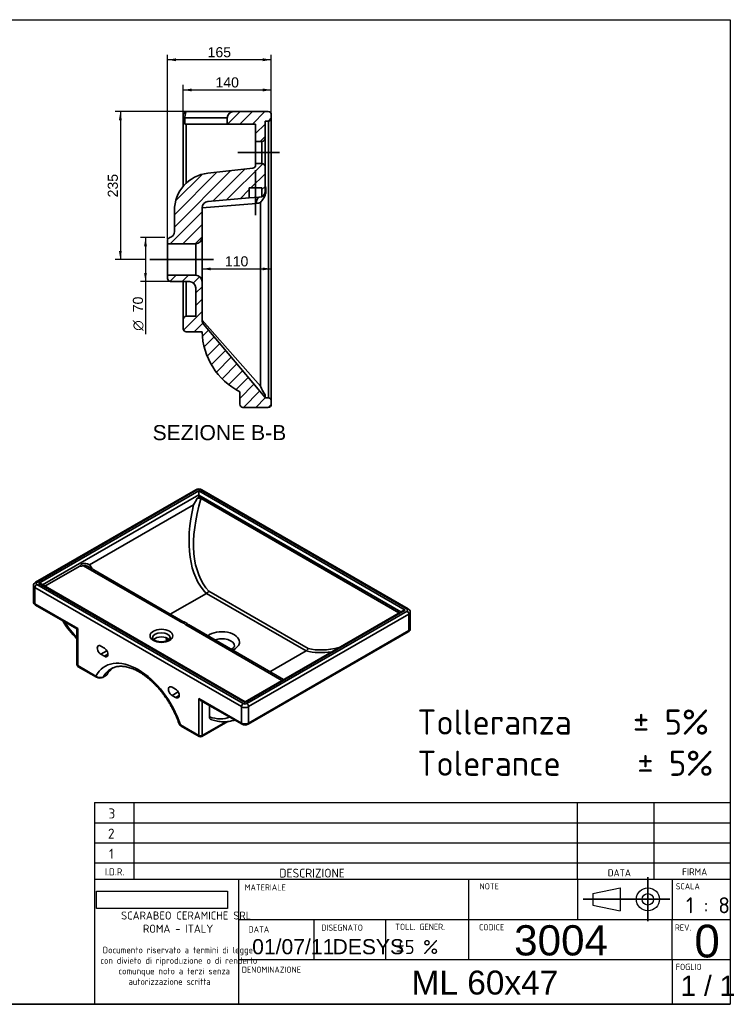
# Paper-space layout 'Foglio1' of a CAD drawing. Header units: millimetres. Extents: x 87 to 2279, y 58 to 1623.
# Tile 3 of 3: x 1146 to 2279, y 58 to 1623. Entities that reach past the tile are written whole.
import ezdxf
from ezdxf.enums import TextEntityAlignment as Align
from ezdxf.lldxf.tags import DXFTag

# ---------------------------------------------------------------- set-up
doc = ezdxf.new("R2010")
doc.units = ezdxf.units.MM
for name, color, linetype in [('1', 7, 'Continuous'), ('Default', 7, 'Continuous'), ('Predefinito', 7, 'Continuous')]:
    doc.layers.add(name, color=color, linetype=linetype)
for name, color, linetype, lineweight in [('assi', 1, 'DASHDOT', 35), ('tangente', 2, 'Continuous', 35), ('tratteggio', 3, 'Continuous', 35), ('visibile', 7, 'Continuous', 35)]:
    doc.layers.add(name, color=color, linetype=linetype, lineweight=lineweight)
doc.styles.add('SEACAD_Arial', font='ARIAL.TTF')
doc.styles.add('SEACAD_Solid_Edge_ANSI1_Symbols', font='semeca1.ttf')
doc.styles.add('SEACAD_Solid_Edge_ISO', font='seiso.ttf')
doc.styles.add('SEACAD_Solid_Edge_ISOBI', font='seisobi.ttf')
tags = doc.linetypes.add('DASHDOT', pattern=[25.4, 12.7, -6.35, 0, -6.35]).pattern_tags.tags
tags[10:11] = [DXFTag(74, 4), DXFTag(75, 0), DXFTag(340, '0'), DXFTag(46, 0.0), DXFTag(50, 0.0), DXFTag(44, 0.0), DXFTag(45, 0.0)]
tags[8:9] = [DXFTag(74, 4), DXFTag(75, 0), DXFTag(340, '0'), DXFTag(46, 0.0), DXFTag(50, 0.0), DXFTag(44, 0.0), DXFTag(45, 0.0)]
tags[6:7] = [DXFTag(74, 4), DXFTag(75, 0), DXFTag(340, '0'), DXFTag(46, 0.0), DXFTag(50, 0.0), DXFTag(44, 0.0), DXFTag(45, 0.0)]
tags[4:5] = [DXFTag(74, 4), DXFTag(75, 0), DXFTag(340, '0'), DXFTag(46, 0.0), DXFTag(50, 0.0), DXFTag(44, 0.0), DXFTag(45, 0.0)]
doc.dimstyles.new('ISO_PALLINATURA', dxfattribs={"dimtxt": 16, "dimasz": 13.6, "dimexe": 8, "dimexo": 8, "dimgap": 8, "dimtad": 1, "dimtxsty": 'SEACAD_Arial', "dimblk1": '_SE_FILLED', "dimblk2": '_SE_FILLED', "dimsah": 1, "dimcen": 8, "dimadec": 0, "dimazin": 0, "dimtfac": 1, "dimtmove": 0, "dimatfit": 3, "dimfxl": 1, "dimtolj": 1, "dimarcsym": 0})
picture_1 = doc.add_image_def('image1.jpg', size_in_pixel=(300, 40))

# ---------------------------------------------------------------- blocks, each defined once
blk = doc.blocks.new('SE4')
at = {"layer": 'tratteggio'}
h = blk.add_hatch(dxfattribs=at)
h.set_pattern_fill('ANSI31', color=256, scale=4.40945, angle=9.362e-06, style=0)
edge = h.paths.add_edge_path()
edge.add_line((1476.1, 1466.7), (1476.1, 1456.7))
edge.add_line((1476.1, 1456.7), (1521.1, 1456.7))
edge.add_line((1521.1, 1456.7), (1521.1, 1429.2))
edge.add_line((1521.1, 1429.2), (1531.1, 1429.2))
edge.add_arc((1531.1, 1434.2), 5, 270, 360)
edge.add_line((1536.1, 1434.2), (1536.1, 1461.7))
edge.add_line((1536.1, 1461.7), (1541.1, 1461.7))
edge.add_arc((1541.1, 1466.7), 5, 270, 360)
edge.add_line((1546.1, 1466.7), (1546.1, 1471.7))
edge.add_arc((1541.1, 1471.7), 5, 0, 90)
edge.add_line((1541.1, 1476.7), (1486.1, 1476.7))
edge.add_arc((1486.1, 1466.7), 10, 90, 180)
h = blk.add_hatch(dxfattribs=at)
h.set_pattern_fill('ANSI31', color=256, scale=4.40945, angle=9.362e-06, style=0)
edge = h.paths.add_edge_path()
edge.add_line((1381.1, 1271.7), (1381.1, 1266.7))
edge.add_line((1381.1, 1266.7), (1426.1, 1266.7))
edge.add_arc((1426.1, 1276.7), 10, 270, 360)
edge.add_line((1436.1, 1276.7), (1436.1, 1323.7))
edge.add_arc((1446.1, 1323.7), 10, 95, 180, ccw=False)
edge.add_line((1445.3, 1333.7), (1511.1, 1339.5))
edge.add_line((1511.1, 1339.5), (1511.1, 1355.4))
edge.add_line((1511.1, 1355.4), (1531.1, 1355.4))
edge.add_line((1531.1, 1355.4), (1531.1, 1341.2))
edge.add_arc((1526.1, 1349.9), 10, 300, 360)
edge.add_line((1536.1, 1349.9), (1536.1, 1389.2))
edge.add_arc((1531.1, 1389.2), 5, 0, 90)
edge.add_line((1531.1, 1394.2), (1521.1, 1394.2))
edge.add_line((1521.1, 1394.2), (1521.1, 1391.9))
edge.add_arc((1516.1, 1391.9), 5, 276.4913, 360, ccw=False)
edge.add_line((1516.7, 1386.9), (1445.3, 1378.8))
edge.add_arc((1452.1, 1319.2), 60, 96.4913, 180)
edge.add_line((1392.1, 1319.2), (1392.1, 1286.1))
edge.add_arc((1382.1, 1286.1), 10, 285.5289, 360, ccw=False)
edge.add_arc((1386.1, 1271.7), 5, 105.5289, 180)
h = blk.add_hatch(dxfattribs=at)
h.set_pattern_fill('ANSI31', color=256, scale=4.40945, angle=9.362e-06, style=0)
edge = h.paths.add_edge_path()
edge.add_arc((1541.1, 1016.7), 5, 0, 90)
edge.add_line((1541.1, 1021.7), (1536.1, 1021.7))
edge.add_line((1536.1, 1021.7), (1536.1, 1022.5))
edge.add_line((1536.1, 1022.5), (1438.5, 1138.9))
edge.add_arc((1446.1, 1145.3), 10, 180, 220, ccw=False)
edge.add_line((1436.1, 1145.3), (1436.1, 1206.7))
edge.add_arc((1426.1, 1206.7), 10, 0, 90)
edge.add_line((1426.1, 1216.7), (1381.1, 1216.7))
edge.add_line((1381.1, 1216.7), (1381.1, 1211.7))
edge.add_arc((1386.1, 1211.7), 5, 180, 270)
edge.add_line((1386.1, 1206.7), (1416.1, 1206.7))
edge.add_arc((1416.1, 1196.7), 10, 0, 90, ccw=False)
edge.add_line((1426.1, 1196.7), (1426.1, 1151.7))
edge.add_line((1426.1, 1151.7), (1411.1, 1151.7))
edge.add_arc((1411.1, 1146.7), 5, 90, 180)
edge.add_line((1406.1, 1146.7), (1406.1, 1131.7))
edge.add_arc((1411.1, 1131.7), 5, 180, 270)
edge.add_line((1411.1, 1126.7), (1436.1, 1126.7))
edge.add_arc((1546.1, 1129.7), 110, 181.563, 242.9882)
edge.add_line((1496.1, 1031.7), (1496.1, 1011.7))
edge.add_arc((1501.1, 1011.7), 5, 180, 270)
edge.add_line((1501.1, 1006.7), (1541.1, 1006.7))
edge.add_arc((1541.1, 1011.7), 5, 270, 360)
edge.add_line((1546.1, 1011.7), (1546.1, 1016.7))
at = {"layer": 'tangente'}
for p, q in [((1406.1, 1466.7), (1408.9, 1466.7)), ((1408.9, 1466.7), (1408.9, 1457.2)), ((1476.1, 1466.7), (1408.9, 1466.7)), ((1411.1, 1456.7), (1411.1, 1363)), ((1541.6, 1461.7), (1541.6, 1021.6)), ((1531.1, 1394.2), (1531.1, 1429.2)), ((1522.3, 1330.9), (1436.1, 1323.7)), ((1528.8, 1040.5), (1528.8, 1332.5)), ((1426.1, 1216.7), (1426.1, 1266.7)), ((1411.1, 1206.7), (1411.1, 1151.7)), ((1436.1, 1145.4), (1528.8, 1040.5))]:
    blk.add_line(p, q, dxfattribs=at)
blk.add_arc((1520.5, 1352.8), 22, 274.7239, 292.3058, dxfattribs=at)
blk.add_ellipse((1527.9, 1330.9), major_axis=(0.87, -9.96), ratio=0.556838, start_param=3.141593, end_param=4.66371, dxfattribs=at)
blk.add_open_spline([(1411.1, 1476.7), (1410.9, 1476.7), (1410.6, 1476.4), (1410.1, 1475.4), (1409.8, 1474.7), (1409.4, 1472.9), (1409.2, 1471.7), (1409, 1469.3), (1408.9, 1468), (1408.9, 1466.7)], degree=3, knots=[0, 0, 0, 0, 0.25, 0.25, 0.5, 0.5, 0.75, 0.75, 1, 1, 1, 1], dxfattribs=at)
at = {"layer": 'visibile'}
for p, q in [((1406.1, 1466.7), (1406.1, 1471.7)), ((1411.1, 1476.7), (1486.1, 1476.7)), ((1486.1, 1476.7), (1541.1, 1476.7)), ((1546.1, 1471.7), (1546.1, 1466.7)), ((1406.1, 1461.7), (1406.1, 1466.7)), ((1406.1, 1357.7), (1406.1, 1461.7)), ((1411.1, 1456.7), (1476.1, 1456.7)), ((1476.1, 1456.7), (1476.1, 1466.7)), ((1476.1, 1456.7), (1521.1, 1456.7)), ((1521.1, 1456.7), (1521.1, 1429.2)), ((1536.1, 1461.7), (1541.1, 1461.7)), ((1536.1, 1461.7), (1536.1, 1434.2)), ((1546.1, 1466.7), (1546.1, 1016.7)), ((1521.1, 1394.2), (1521.1, 1429.2)), ((1521.1, 1429.2), (1531.1, 1429.2)), ((1536.1, 1434.2), (1536.1, 1389.2)), ((1521.1, 1394.2), (1521.1, 1391.9)), ((1531.1, 1394.2), (1521.1, 1394.2)), ((1445.3, 1378.8), (1516.7, 1386.9)), ((1536.1, 1389.2), (1536.1, 1349.9)), ((1511.1, 1339.5), (1511.1, 1355.4)), ((1511.1, 1355.4), (1531.1, 1355.4)), ((1531.1, 1355.4), (1531.1, 1341.2)), ((1445.3, 1333.7), (1511.1, 1339.5)), ((1527, 1340.9), (1511.1, 1339.5)), ((1531.1, 1341.2), (1527, 1340.9)), ((1392.1, 1286.1), (1392.1, 1319.2)), ((1436.1, 1276.7), (1436.1, 1323.7)), ((1381.1, 1271.7), (1381.1, 1266.7)), ((1436.1, 1276.7), (1436.1, 1206.7)), ((1381.1, 1266.7), (1381.1, 1216.7)), ((1381.1, 1266.7), (1426.1, 1266.7)), ((1426.1, 1216.7), (1381.1, 1216.7)), ((1381.1, 1216.7), (1381.1, 1211.7)), ((1416.1, 1206.7), (1386.1, 1206.7)), ((1406.1, 1146.7), (1406.1, 1206.7)), ((1436.1, 1145.3), (1436.1, 1206.7)), ((1426.1, 1196.7), (1426.1, 1151.7)), ((1406.1, 1131.7), (1406.1, 1146.7)), ((1426.1, 1151.7), (1411.1, 1151.7)), ((1411.1, 1126.7), (1436.1, 1126.7)), ((1438.5, 1138.9), (1536.1, 1022.5)), ((1496.1, 1031.7), (1496.1, 1011.7)), ((1536.1, 1026.8), (1536.1, 1022.5)), ((1536.1, 1022.5), (1536.1, 1021.7)), ((1541.1, 1021.7), (1536.1, 1021.7)), ((1541.1, 1006.7), (1501.1, 1006.7)), ((1546.1, 1016.7), (1546.1, 1011.7))]:
    blk.add_line(p, q, dxfattribs=at)
for centre, radius, start, end in [((1411.1, 1471.7), 5, 90, 180), ((1486.1, 1466.7), 10, 90, 180), ((1541.1, 1471.7), 5, 0, 90), ((1411.1, 1461.7), 5, 180, 243.4917), ((1411.1, 1461.7), 5, 243.4917, 270), ((1541.1, 1466.7), 5, 270, 0), ((1531.1, 1434.2), 5, 270, 0), ((1531.1, 1389.2), 5, 0, 90), ((1452.1, 1319.2), 60, 96.4913, 180), ((1516.1, 1391.9), 5, 276.4913, 0), ((1526.1, 1349.9), 10, 300, 0), ((1446.1, 1323.7), 10, 95, 180), ((1382.1, 1286.1), 10, 285.5289, 0), ((1386.1, 1271.7), 5, 105.5289, 180), ((1426.1, 1276.7), 10, 270, 0), ((1386.1, 1211.7), 5, 180, 270), ((1416.1, 1196.7), 10, 0, 90), ((1426.1, 1206.7), 10, 0, 90), ((1411.1, 1146.7), 5, 90, 180), ((1446.1, 1145.3), 10, 180, 220), ((1411.1, 1131.7), 5, 180, 270), ((1546.1, 1129.7), 110, 181.563, 242.9882), ((1772.3, 1161.4), 271.9, 206.4138, 209.6924), ((1541.1, 1016.7), 5, 0, 90), ((1501.1, 1011.7), 5, 180, 270), ((1541.1, 1011.7), 5, 270, 0)]:
    blk.add_arc(centre, radius, start, end, dxfattribs=at)
blk.add_open_spline([(1536.1, 1358.3), (1537.1, 1356.1), (1537.6, 1353.7), (1537.7, 1350.1), (1537.6, 1348.9), (1537.2, 1346.5), (1536.9, 1345.3), (1535.6, 1341.9), (1534.5, 1339.8), (1532.5, 1336.9), (1531.8, 1335.9), (1530.3, 1334.1), (1529.6, 1333.3), (1528.8, 1332.5)], degree=3, knots=[0, 0, 0, 0, 0.25, 0.25, 0.375, 0.375, 0.5, 0.5, 0.75, 0.75, 0.875, 0.875, 1, 1, 1, 1], dxfattribs=at)
blk = doc.blocks.new('SEANNOT_GROUP3')
at = {"layer": 'assi'}
blk.add_line((1353.1, 1241.7), (1454.1, 1241.7), dxfattribs=at)
blk = doc.blocks.new('DMBLK55')
at = {"layer": 'Default', "linetype": 'Continuous'}
for points in [[(1419.7, 1513.4), (1406.1, 1511.1), (1419.7, 1508.8)], [(1532.5, 1513.4), (1532.5, 1508.8), (1546.1, 1511.1)]]:
    blk.add_hatch(color=136, dxfattribs=at).paths.add_polyline_path(points)
at = {"layer": 'Default', "color": 136, "linetype": 'Continuous'}
for p, q in [((1406.1, 1469.7), (1406.1, 1519.1)), ((1546.1, 1474.7), (1546.1, 1519.1)), ((1406.1, 1511.1), (1546.1, 1511.1))]:
    blk.add_line(p, q, dxfattribs=at)
at = {"layer": 'Default', "color": 136, "linetype": 'Continuous', "style": 'SEACAD_Arial'}
blk.add_text('140', height=16, dxfattribs=at).set_placement((1457.4, 1531.1), align=Align.TOP_LEFT)
blk = doc.blocks.new('_SE_FILLED')
at = {"color": 0}
blk.add_line((0, 0), (-1, 0), dxfattribs=at)
blk.add_solid([(0, 0), (-1, -0.1665), (-1, 0.1665), (0, 0)], dxfattribs=at)
blk = doc.blocks.new('DMBLK56')
at = {"layer": 'Default', "linetype": 'Continuous'}
for points in [[(1394.7, 1561.4), (1381.1, 1559.1), (1394.7, 1556.8)], [(1532.5, 1561.4), (1532.5, 1556.8), (1546.1, 1559.1)]]:
    blk.add_hatch(color=136, dxfattribs=at).paths.add_polyline_path(points)
at = {"layer": 'Default', "color": 136, "linetype": 'Continuous'}
for p, q in [((1381.1, 1274.7), (1381.1, 1567.1)), ((1546.1, 1474.7), (1546.1, 1567.1)), ((1546.1, 1559.1), (1381.1, 1559.1))]:
    blk.add_line(p, q, dxfattribs=at)
at = {"layer": 'Default', "color": 136, "linetype": 'Continuous', "style": 'SEACAD_Arial'}
blk.add_text('165', height=16, dxfattribs=at).set_placement((1444.9, 1579.1), align=Align.TOP_LEFT)
blk = doc.blocks.new('DMBLK57')
at = {"layer": 'Default', "linetype": 'Continuous'}
for points in [[(1304, 1463.1), (1308.6, 1463.1), (1306.3, 1476.7)], [(1304, 1255.3), (1306.3, 1241.7), (1308.6, 1255.3)]]:
    blk.add_hatch(color=136, dxfattribs=at).paths.add_polyline_path(points)
at = {"layer": 'Default', "color": 136, "linetype": 'Continuous'}
for p, q in [((1440.6, 1476.7), (1298.3, 1476.7)), ((1306.3, 1476.7), (1306.3, 1241.7)), ((1345.1, 1241.7), (1298.3, 1241.7))]:
    blk.add_line(p, q, dxfattribs=at)
at = {"layer": 'Default', "color": 136, "linetype": 'Continuous', "style": 'SEACAD_Arial'}
blk.add_text('235', height=16, rotation=90, dxfattribs=at).set_placement((1286.3, 1340.4), align=Align.TOP_LEFT)
blk = doc.blocks.new('DMBLK58')
at = {"layer": 'Default', "linetype": 'Continuous'}
for points in [[(1449.7, 1229), (1436.1, 1226.8), (1449.7, 1224.5)], [(1532.5, 1229), (1532.5, 1224.5), (1546.1, 1226.8)]]:
    blk.add_hatch(color=136, dxfattribs=at).paths.add_polyline_path(points)
at = {"layer": 'Default', "color": 136, "linetype": 'Continuous'}
blk.add_line((1436.1, 1226.8), (1546.1, 1226.8), dxfattribs=at)
at = {"layer": 'Default', "color": 136, "linetype": 'Continuous', "style": 'SEACAD_Arial'}
blk.add_text('110', height=16, dxfattribs=at).set_placement((1472.4, 1246.8), align=Align.TOP_LEFT)
blk = doc.blocks.new('DMBLK59')
at = {"layer": 'Default', "linetype": 'Continuous'}
for points in [[(1344, 1262.9), (1348.5, 1262.9), (1346.2, 1276.5)], [(1344, 1220.3), (1346.2, 1206.7), (1348.5, 1220.3)]]:
    blk.add_hatch(color=136, dxfattribs=at).paths.add_polyline_path(points)
at = {"layer": 'Default', "color": 136, "linetype": 'Continuous'}
for p, q in [((1376.8, 1276.5), (1338.2, 1276.5)), ((1346.2, 1276.5), (1346.2, 1122.9)), ((1393.1, 1206.7), (1338.2, 1206.7))]:
    blk.add_line(p, q, dxfattribs=at)
for s, style, p in [('70', 'SEACAD_Arial', (1326.2, 1157.9)), ('O', 'SEACAD_Solid_Edge_ANSI1_Symbols', (1326.2, 1128.5))]:
    blk.add_text(s, height=16, rotation=90, dxfattribs=dict(at, style=style)).set_placement(p, align=Align.TOP_LEFT)
blk = doc.blocks.new('SE7')
at = {"layer": 'tangente'}
for p, q in [((1428, 875.7), (1173.5, 728.7)), ((1176.3, 727.1), (1430.9, 874.1)), ((1182.8, 724.7), (1430.9, 867.9)), ((1430.9, 874.1), (1758.9, 684.7)), ((1752.1, 682.1), (1430.9, 867.5)), ((1761.8, 686.3), (1433.7, 875.7)), ((1422.6, 851.9), (1257.5, 756.6)), ((1401.3, 666.3), (1248, 754.8)), ((1498.7, 531.2), (1170.6, 720.6)), ((1170.6, 720.6), (1170.6, 694.5)), ((1173.5, 725.5), (1501.6, 536.1)), ((1504.4, 537.7), (1176.3, 727.1)), ((1601.3, 619.8), (1442.9, 711.2)), ((1447, 714.6), (1604.5, 623.7)), ((1170.6, 694.5), (1238.5, 655.3)), ((1758.9, 684.7), (1504.4, 537.7)), ((1507.2, 536.1), (1761.8, 683)), ((1764.6, 678.1), (1510, 531.2)), ((1764.6, 652), (1764.6, 678.1)), ((1563.1, 572.9), (1410.4, 661.1)), ((1238.5, 655.3), (1238.5, 596.5)), ((1510, 505), (1764.6, 652)), ((1380, 640.4), (1380.5, 635.9)), ((1284.9, 620), (1275.3, 614.4)), ((1286.6, 614.4), (1280.9, 611.2)), ((1238.5, 596.5), (1267.5, 579.7)), ((1278.9, 578.2), (1284.2, 581.3)), ((1398.1, 554.7), (1388.4, 549.1)), ((1399.7, 549.1), (1394.1, 545.9)), ((1430.9, 485.4), (1430.9, 544.2)), ((1430.9, 544.2), (1498.7, 505)), ((1436.5, 539.6), (1436.5, 485.4)), ((1498.7, 505), (1498.7, 531.2)), ((1510, 531.2), (1510, 505)), ((1401.8, 502.2), (1430.9, 485.4)), ((1436.5, 485.4), (1474.2, 507.2))]:
    blk.add_line(p, q, dxfattribs=at)
for centre, radius, start, end in [((1234.8, 738.5), 29, 26.5159, 38.5403), ((1274.4, 588.1), 10.8, 230.7236, 294.5032)]:
    blk.add_arc(centre, radius, start, end, dxfattribs=at)
for centre, major_axis, ratio, start_param, end_param in [((1428, 872.4), (2, -3.46), 0.57735, 2.356194, 3.141593), ((1430.9, 874.1), (-4, 0), 0.57735, 3.926991, 5.497787), ((1433.7, 872.4), (-2, -3.46), 0.57735, 3.141593, 3.926991), ((1589.8, 901), (-131.9, -195.7), 0.524987, 5.243456, 6.168216), ((1586.2, 903.9), (-131.1, -202.7), 0.540583, 5.293249, 6.16277), ((1265.4, 752.4), (7.13, 3.63), 0.198041, -4.098683, -3.903823), ((1349.4, 767.2), (-89.2, 133.2), 0.527678, 1.342615, 1.355435), ((1176.3, 723.8), (8, 0), 0.57735, 3.14255, 3.926991), ((1173.5, 722.2), (2, 3.46), 0.57735, 0.785398, 2.356194), ((1173.5, 725.5), (2, -3.46), 0.57735, 2.356194, 3.141417), ((1176.3, 727.1), (4, 0), 0.57735, 2.356194, 3.926991), ((1176.3, 697.7), (8, 0), 0.57735, 3.141593, 3.926991), ((1173.5, 696.1), (2, 3.46), 0.57735, 2.356194, 3.141593), ((1714.9, 828.8), (-131.9, -195.7), 0.524987, 1.11134, 1.11301), ((1761.8, 683), (-2, -3.46), 0.57735, 3.141303, 3.926991), ((1758.9, 684.7), (-4, 0), 0.57735, 2.356194, 3.926991), ((1761.8, 679.8), (2, -3.46), 0.57735, 0.785398, 2.356194), ((1758.9, 681.4), (-8, 0), 0.57735, 2.356194, 3.14255), ((1264.9, 703.7), (-52, 90.1), 0.57735, 1.657218, 1.972209), ((1401.3, 659.8), (-4, -6.93), 0.57735, 3.139659, 3.926991), ((1410.4, 654.5), (-4, -6.93), 0.57735, 3.141593, 3.926991), ((1371.5, 640.6), (-14, 0), 0.57735, 3.142097, 6.276694), ((1467.6, 634), (28, 0), 0.57735, 0, 2.500153), ((1761.8, 653.6), (-2, 3.46), 0.57735, 3.141593, 3.926991), ((1758.9, 655.3), (-8, 0), 0.57735, 2.356194, 3.141593), ((1467.6, 627.5), (-20, 0), 0.57735, 3.142051, 5.297294), ((1467.6, 634), (28, 0), 0.57735, 5.353828, 6.283185), ((1711.3, 831.7), (-131.1, -202.7), 0.540583, 0.175111, 0.457627), ((1714.9, 828.8), (-131.9, -195.7), 0.524987, 0.188249, 0.532737), ((1241.3, 598.1), (4, 0), 0.57735, 3.141593, 3.926991), ((1241.3, 598.1), (2, 3.46), 0.57735, 2.356194, 3.141593), ((1334.7, 504.1), (52.6, -91.1), 0.57735, 1.229169, 3.48322), ((1270.4, 581.4), (2, 3.46), 0.57735, 2.356194, 3.142755), ((1340.3, 507.4), (48.6, -84.1), 0.57735, 3.139869, 3.464333), ((1276.3, 581.2), (-2, 3.46), 0.57735, 3.13788, 3.464333), ((1501.6, 532.8), (-2, -3.46), 0.57735, 3.926991, 5.497787), ((1504.4, 537.7), (4, 0), 0.57735, 3.926991, 5.497787), ((1507.2, 532.8), (-2, 3.46), 0.57735, 3.926991, 5.497787), ((1504.4, 534.4), (-8, 0), 0.57735, 0.785398, 2.356194), ((1404.7, 503.8), (2, 3.46), 0.57735, 2.356194, 3.141593), ((1432.8, 606.8), (-52, 90.1), 0.57735, 2.562496, 3.055171), ((1504.4, 508.3), (-8, 0), 0.57735, 0.785398, 2.356194), ((1501.6, 506.7), (2, 3.46), 0.57735, 2.356194, 3.141887), ((1507.2, 506.7), (-2, 3.46), 0.57735, 3.141298, 3.926991), ((1433.7, 487.1), (2, 3.46), 0.57735, 2.356194, 3.141593), ((1433.7, 487.1), (-4, 0), 0.57735, 0.785398, 2.356194), ((1433.7, 487.1), (-2, 3.46), 0.57735, 3.141593, 3.926991)]:
    blk.add_ellipse(centre, major_axis=major_axis, ratio=ratio, start_param=start_param, end_param=end_param, dxfattribs=at)
blk.add_ellipse((1371.5, 643.8), major_axis=(18, 0), ratio=0.57735, dxfattribs=at)
for points, knots in [([(1253.9, 754.2), (1253.8, 754.2), (1253.7, 754.3), (1253.4, 754.4), (1253.1, 754.6), (1252.3, 754.9), (1251.7, 755.1), (1250.9, 755.3), (1250.6, 755.3), (1250.1, 755.4), (1249.8, 755.4), (1249.2, 755.3), (1249, 755.2), (1248.5, 755.1), (1248.2, 755), (1248, 754.8)], [0.5455088, 0.5455088, 0.5455088, 0.5455088, 0.5625, 0.5625, 0.625, 0.625, 0.75, 0.75, 0.8125, 0.8125, 0.875, 0.875, 0.9375, 0.9375, 1, 1, 1, 1]), ([(1410.4, 661.1), (1410.1, 661.3), (1409.7, 661.5), (1409, 662), (1408.7, 662.3), (1408.1, 662.8), (1407.8, 663), (1407.1, 663.5), (1406.8, 663.8), (1406, 664.2), (1405.6, 664.4), (1404.8, 664.8), (1404.3, 665), (1403.4, 665.3), (1403, 665.5), (1402.1, 665.9), (1401.7, 666.1), (1401.3, 666.3)], [0, 0, 0, 0, 0.125, 0.125, 0.25, 0.25, 0.375, 0.375, 0.5, 0.5, 0.625, 0.625, 0.75, 0.75, 0.875, 0.875, 1, 1, 1, 1]), ([(1399.6, 504), (1399.6, 503.9), (1399.6, 503.8), (1399.7, 503.5), (1399.9, 503.3), (1400.2, 503), (1400.3, 502.9), (1400.6, 502.8), (1400.7, 502.7), (1401.1, 502.4), (1401.5, 502.3), (1401.8, 502.2)], [0.5839215, 0.5839215, 0.5839215, 0.5839215, 0.625, 0.625, 0.75, 0.75, 0.8125, 0.8125, 0.875, 0.875, 1, 1, 1, 1])]:
    blk.add_open_spline(points, degree=3, knots=knots, dxfattribs=at)
at = {"layer": 'visibile'}
for p, q in [((1426, 875.9), (1171.5, 728.9)), ((1431.4, 863.9), (1428.6, 862.3)), ((1430.9, 867.9), (1430.9, 874.1)), ((1430.9, 867.9), (1430.9, 867.5)), ((1749.3, 680.4), (1431.4, 863.9)), ((1434.5, 861.7), (1748.8, 680.2)), ((1763.8, 686.5), (1435.7, 875.9)), ((1241, 754), (1186.5, 722.5)), ((1405.3, 666.7), (1253.9, 754.2)), ((1168.3, 723.8), (1168.3, 697.7)), ((1504.4, 539), (1180.3, 726.2)), ((1442.9, 711.2), (1385.6, 678.1)), ((1442.9, 711.2), (1442.9, 711.2)), ((1171.5, 692.6), (1237.3, 654.6)), ((1754.9, 683.7), (1504.4, 539)), ((1766.9, 655.3), (1766.9, 681.4)), ((1565.4, 574.3), (1414.4, 661.5)), ((1237.3, 654.6), (1238.5, 655.3)), ((1237.3, 654.6), (1237.3, 598.1)), ((1509.2, 503.2), (1763.8, 650.2)), ((1280.9, 624.2), (1275.3, 627.5)), ((1379, 640.9), (1379.5, 635.5)), ((1275.3, 614.4), (1280.9, 611.2)), ((1601.3, 619.7), (1544, 586.7)), ((1601.3, 619.7), (1601.3, 619.8)), ((1239.3, 594.6), (1268.4, 577.9)), ((1278.3, 577.7), (1283.2, 580.5)), ((1388.4, 562.2), (1394.1, 558.9)), ((1394.1, 545.9), (1388.4, 549.1)), ((1433.7, 541.2), (1499.6, 503.2)), ((1447.8, 533.1), (1447.8, 515)), ((1504.4, 537.7), (1504.4, 539)), ((1435.7, 483.6), (1476.9, 507.4)), ((1402.7, 500.4), (1431.7, 483.6))]:
    blk.add_line(p, q, dxfattribs=at)
for centre, radius, start, end in [((1430.9, 866.9), 10.2, 61.7543, 118.2457), ((1559.4, 780.4), 154.3, 147.9704, 152.3904), ((1430.7, 854.2), 8.35, 63.2642, 104.9184), ((1247.7, 727.6), 27.2, 89.3774, 104.2946), ((1174.2, 723.7), 5.9, 117.6723, 178.8133), ((1437.4, 721.9), 12, 297.1604, 322.5113), ((1174.2, 697.8), 5.89, 181.2633, 242.4348), ((1761.1, 681.3), 5.89, 1.2633, 62.4348), ((1364.3, 761), 176.3, 212.0067, 223.9786), ((1396.3, 640.6), 27.6, 48.9842, 71.0651), ((1761, 655.4), 5.9, 297.6723, 358.8133), ((1595, 628.3), 10.6, 306.5277, 334.0396), ((1241.3, 598.1), 4, 180, 240), ((1276.6, 588), 10.1, 318.6441, 327.5551), ((1273.5, 586.9), 10.4, 240.496, 297.6137), ((1405.6, 506), 6.33, 199.0826, 242.9431), ((1504.4, 512.2), 10.2, 241.7543, 298.2457), ((1433.7, 487.1), 4, 240, 300)]:
    blk.add_arc(centre, radius, start, end, dxfattribs=at)
for centre, major_axis, start_param, end_param in [((1447.7, 860.1), (-12, 20.8), 0.90083, 1.071112), ((1176.3, 723.8), (5.66, 0), 0.785398, 1.570796), ((1758.9, 681.4), (-5.66, 0), 4.712389, 5.497787), ((1371.5, 634), (-14, 0), 3.624025, 5.798453), ((1275.3, 621), (4, -6.93), 2.356194, 5.497787), ((1280.9, 617.7), (-4, 6.93), 2.356194, 5.497787), ((1279.2, 582.8), (-5.66, 0), 2.356194, 2.678935), ((1346, 510.6), (48.6, -84.1), 3.203335, 3.443688), ((1388.4, 555.6), (4, -6.93), 2.356194, 5.497787), ((1394.1, 552.4), (-4, 6.93), 2.356194, 5.497787), ((1433.7, 545.9), (-2.83, 4.9), 1.570796, 2.356194)]:
    blk.add_ellipse(centre, major_axis=major_axis, ratio=0.57735, start_param=start_param, end_param=end_param, dxfattribs=at)
for points, knots in [([(1241, 754), (1242.1, 755.4), (1243.4, 756.6), (1245.4, 757.8), (1246.1, 758.2), (1247.5, 758.6), (1248.2, 758.8), (1250.4, 759), (1251.7, 758.8), (1253.9, 758.2), (1254.6, 757.9), (1256, 757.3), (1256.7, 757), (1257.5, 756.6)], [0, 0, 0, 0, 0.25, 0.25, 0.375, 0.375, 0.5, 0.5, 0.75, 0.75, 0.875, 0.875, 1, 1, 1, 1]), ([(1385.5, 640.6), (1385.4, 640.3), (1385.4, 639.9), (1385.1, 639.2), (1384.5, 638.5), (1383.7, 637.7), (1382.5, 636.9), (1381.1, 636.1), (1379.5, 635.4), (1377.7, 634.9), (1375.7, 634.5), (1373.6, 634.2), (1371.4, 634.1), (1369.2, 634.2), (1367.1, 634.5), (1365.1, 634.9), (1363.3, 635.5), (1361.6, 636.2), (1360.3, 636.9), (1359.2, 637.7), (1358.4, 638.5), (1357.8, 639.3), (1357.5, 639.9), (1357.4, 640.3), (1357.5, 640.5), (1357.5, 640.6)], [0, 0, 0, 0, 0.062135, 0.106369, 0.148028, 0.192345, 0.235651, 0.278896, 0.322426, 0.366389, 0.410765, 0.455462, 0.500361, 0.545337, 0.590234, 0.634905, 0.679223, 0.723079, 0.766409, 0.80925, 0.85186, 0.894715, 0.938969, 0.987305, 1, 1, 1, 1]), ([(1487.6, 627.5), (1487.6, 627.4), (1487.6, 627.2), (1487.4, 626.7), (1487.1, 626), (1486.4, 625.3), (1485.5, 624.4), (1484.3, 623.5), (1483.1, 622.8), (1482.4, 622.4), (1482.2, 622.3)], [0, 0, 0, 0, 0.0675789, 0.1169582, 0.1625729, 0.2109116, 0.2568623, 0.302154, 0.3475031, 0.3635615, 0.3635615, 0.3635615, 0.3635615]), ([(1291.9, 591.5), (1292.4, 591.8), (1293.7, 592.6), (1296.2, 593.6), (1299.1, 594.5), (1302.1, 595.1), (1305.3, 595.3), (1308.6, 595.4), (1312, 595.1), (1315.5, 594.5), (1319, 593.7), (1322.7, 592.6), (1326.4, 591.2), (1330.2, 589.6), (1334, 587.6), (1337.9, 585.4), (1341.7, 583), (1345.6, 580.2), (1349.5, 577.3), (1353.3, 574.1), (1357.1, 570.6), (1360.9, 567), (1364.5, 563.1), (1368.1, 559.1), (1371.7, 554.8), (1375, 550.4), (1378.3, 545.9), (1381.5, 541.2), (1384.5, 536.4), (1387.3, 531.4), (1390, 526.4), (1392.5, 521.4), (1394.8, 516.3), (1396.9, 511.1), (1398.5, 506.9), (1399.3, 504.7), (1399.5, 503.9)], [0, 0, 0, 0, 0.019683, 0.052662, 0.085385, 0.117606, 0.149241, 0.180324, 0.210951, 0.241231, 0.271263, 0.301128, 0.330889, 0.360593, 0.390276, 0.419956, 0.449649, 0.479367, 0.509115, 0.538899, 0.568718, 0.598572, 0.628459, 0.658374, 0.688316, 0.71828, 0.748262, 0.778257, 0.808261, 0.83827, 0.86828, 0.898284, 0.928278, 0.958257, 0.988217, 1, 1, 1, 1]), ([(1450, 511), (1449.9, 511), (1449.9, 511), (1449.7, 511.1), (1449.6, 511.1), (1449.2, 511.4), (1449, 511.6), (1448.6, 512.1), (1448.4, 512.3), (1448.2, 512.8), (1448.1, 513), (1448, 513.3), (1448, 513.5), (1447.9, 514.1), (1447.8, 514.5), (1447.8, 515)], [0.4223458, 0.4223458, 0.4223458, 0.4223458, 0.4375, 0.4375, 0.5, 0.5, 0.625, 0.625, 0.75, 0.75, 0.8125, 0.8125, 0.875, 0.875, 1, 1, 1, 1]), ([(1450, 511), (1450.6, 510.7), (1452.6, 510.1), (1456.2, 509), (1460.5, 508.1), (1464.9, 507.4), (1469.1, 507.1), (1473.3, 507.1), (1477.3, 507.4), (1481.2, 508), (1484.7, 508.9), (1486.9, 509.6), (1487.8, 510)], [0, 0, 0, 0, 0.0367895, 0.1300074, 0.2230237, 0.3156186, 0.407657, 0.499015, 0.5895988, 0.6793632, 0.7683241, 0.8368516, 0.8368516, 0.8368516, 0.8368516])]:
    blk.add_open_spline(points, degree=3, knots=knots, dxfattribs=at)
blk = doc.blocks.new('SEANNOT_GROUP5')
at = {"layer": 'assi'}
blk.add_line((1559.1, 1411.7), (1493.1, 1411.7), dxfattribs=at)
blk = doc.blocks.new('SEANNOT_GROUP8')
at = {"layer": 'assi'}
blk.add_line((1521.1, 1312.3), (1521.1, 1383.4), dxfattribs=at)
blk = doc.blocks.new('SEANNOT_GROUP9')
at = {"layer": 'Default', "color": 7, "linetype": 'Continuous', "style": 'SEACAD_Arial'}
blk.add_text('01/07/11', height=24, dxfattribs=at).set_placement((1515.7, 161.8), align=Align.TOP_LEFT)
blk = doc.blocks.new('SEANNOT_GROUP10')
at = {"layer": 'Default', "color": 7, "linetype": 'Continuous', "style": 'SEACAD_Arial'}
blk.add_text('1 / 1', height=32, dxfattribs=at).set_placement((2196.2, 103.7), align=Align.TOP_LEFT)
blk = doc.blocks.new('SEANNOT_GROUP11')
at = {"layer": 'assi'}
for p, q in [((2144.4, 260.1), (2144.4, 190.1)), ((2179.4, 225.1), (2109.4, 225.1))]:
    blk.add_line(p, q, dxfattribs=at)
blk = doc.blocks.new('SEANNOT_GROUP12')
at = {"layer": 'assi'}
blk.add_line((2116.7, 225.1), (2041.4, 225.1), dxfattribs=at)
blk = doc.blocks.new('SEANNOT_GROUP13')
at = {"layer": 'Predefinito', "color": 7, "linetype": 'Continuous', "style": 'SEACAD_Arial'}
blk.add_text('ML 60x47', height=38, dxfattribs=at).set_placement((1768.9, 111.8), align=Align.TOP_LEFT)
blk = doc.blocks.new('SEANNOT_GROUP15')
at = {"layer": 'Predefinito', "color": 7, "linetype": 'Continuous', "style": 'SEACAD_Arial'}
blk.add_text('DESYS', height=24, dxfattribs=at).set_placement((1643.4, 161.8), align=Align.TOP_LEFT)
blk = doc.blocks.new('SEANNOT_GROUP17')
at = {"layer": 'Predefinito', "color": 7, "linetype": 'Continuous', "style": 'SEACAD_Arial'}
blk.add_text('3004', height=48, dxfattribs=at).set_placement((1931.9, 183.9), align=Align.TOP_LEFT)
blk = doc.blocks.new('SEANNOT_GROUP18')
at = {"layer": 'Predefinito', "color": 7, "linetype": 'Continuous', "style": 'SEACAD_Arial'}
blk.add_text('0', height=52, dxfattribs=at).set_placement((2218.3, 184.7), align=Align.TOP_LEFT)

psp = doc.layouts.new('Foglio1')

# ---------------------------------------------------------------- linework, layer by layer
at = {"layer": '1', "color": 7, "linetype": 'Continuous'}
for p, q in [((86.851, 1622.76), (2274.853, 1622.76)), ((2274.853, 1622.76), (2274.853, 58.25)), ((1265.035, 378.794), (2274.853, 378.794)), ((2032.702, 257.184), (2032.702, 378.784)), ((2154.302, 257.184), (2154.302, 378.784)), ((1265.035, 346.794), (2274.853, 346.794)), ((1265.035, 314.794), (2274.853, 314.794)), ((1265.035, 282.794), (2274.853, 282.794)), ((1265.035, 257.184), (2274.853, 257.184)), ((2032.702, 257.184), (2032.702, 193.184)), ((2183.096, 257.184), (2183.096, 193.184)), ((2056.789, 234.222), (2100.282, 243.339)), ((2100.282, 243.339), (2100.282, 206.873)), ((2056.789, 234.222), (2056.789, 215.989)), ((2056.789, 215.989), (2100.282, 206.873)), ((1494.246, 193.184), (2274.853, 193.184)), ((2183.096, 129.184), (2183.096, 193.184)), ((1494.246, 129.184), (2274.853, 129.184)), ((2183.096, 129.184), (2183.096, 59.772)), ((2274.853, 58.25), (86.851, 58.25)), ((710.343, 58.476), (2274.853, 58.476))]:
    psp.add_line(p, q, dxfattribs=at)
for radius in [18.233, 9.116]:
    psp.add_circle((2144.406, 225.106), radius, dxfattribs=at)
at = {"layer": 'Predefinito', "color": 7, "linetype": 'Continuous'}
for p, q in [((1265.035, 378.794), (1265.035, 59.591)), ((1327.547, 378.794), (1327.547, 257.184)), ((1494.246, 257.184), (1494.246, 59.591)), ((1859.482, 257.184), (1859.482, 129.184)), ((1613.714, 193.184), (1613.714, 129.184)), ((1727.669, 193.184), (1727.669, 129.184)), ((1613.714, 59.772), (1613.714, 59.591))]:
    psp.add_line(p, q, dxfattribs=at)

# ---------------------------------------------------------------- block references
at = {"layer": 'assi'}
for name in ['SEANNOT_GROUP5', 'SEANNOT_GROUP8', 'SEANNOT_GROUP3', 'SEANNOT_GROUP12']:
    psp.add_blockref(name, (0, 0), dxfattribs=at)
at = {"layer": 'Default'}
for name in ['SE4', 'SE7', 'SEANNOT_GROUP9', 'SEANNOT_GROUP10']:
    psp.add_blockref(name, (0, 0), dxfattribs=at)
at = {"layer": 'Predefinito'}
for name in ['SEANNOT_GROUP11', 'SEANNOT_GROUP17', 'SEANNOT_GROUP18', 'SEANNOT_GROUP15', 'SEANNOT_GROUP13']:
    psp.add_blockref(name, (0, 0), dxfattribs=at)

# ---------------------------------------------------------------- texts
at = {"layer": '1', "color": 7, "linetype": 'Continuous', "style": 'SEACAD_Solid_Edge_ISO'}
for s, height, p in [('NOTE', 9.792, (1876.995, 250.604)), ('SCALA', 9.792, (2188.634, 250.604)), ('MATERIALE', 9.792, (1503.784, 248.912)), ('1 : 8', 25.6, (2205.049, 228.426)), ('DATA', 9.792, (1509.924, 182.09)), ('DISEGNATO', 9.792, (1625.453, 184.956)), ('TOLL. GENER.', 9.792, (1743.052, 186.203)), ('CODICE', 9.792, (1876.201, 185.638)), ('REV.', 9.792, (2187.249, 185.109)), ('±5 %', 22.4, (1743.62, 160.499)), ('DENOMINAZIONE', 9.76717, (1499.204, 118.189)), ('FOGLIO', 9.792, (2188.634, 122.604))]:
    psp.add_text(s, height=height, dxfattribs=at).set_placement(p, align=Align.TOP_LEFT)
at = {"layer": 'Default', "color": 7, "linetype": 'Continuous'}
for s, height, style, p in [('SEZIONE B-B', 24, 'SEACAD_Arial', (1357.468, 978.654)), ('Tolleranza    ± 5%', 40, 'SEACAD_Solid_Edge_ISO', (1778.257, 526.729)), ('Tolerance     ± 5%', 40, 'SEACAD_Solid_Edge_ISO', (1778.257, 461.275))]:
    psp.add_text(s, height=height, dxfattribs=dict(at, style=style)).set_placement(p, align=Align.TOP_LEFT)
at = {"layer": 'Predefinito', "color": 7, "linetype": 'Continuous'}
for s, height, style, p in [('3', 16, 'SEACAD_Solid_Edge_ISO', (1287.382, 369.451)), ('2', 16, 'SEACAD_Solid_Edge_ISO', (1286.654, 337.451)), ('1', 16, 'SEACAD_Solid_Edge_ISO', (1288.291, 305.451)), ('I.D.R.', 11.2, 'SEACAD_Solid_Edge_ISO', (1281.719, 274.309)), ('DESCRIZIONE', 14, 'SEACAD_Solid_Edge_ISO', (1558.833, 273.699)), ('DATA', 11.2, 'SEACAD_Solid_Edge_ISO', (2080.661, 272.862)), ('FIRMA', 11.2, 'SEACAD_Solid_Edge_ISO', (2198.759, 274.299)), ('SCARABEO CERAMICHE SRL', 12.8, 'SEACAD_Solid_Edge_ISOBI', (1307.468, 205.718)), ('ROMA - ITALY', 12.8, 'SEACAD_Solid_Edge_ISOBI', (1342.231, 184.773)), ('Documento riservato a termini di legge', 10.24, 'SEACAD_Solid_Edge_ISO', (1278.329, 149.614)), ('con divieto di riproduzione o di renderlo', 10.24, 'SEACAD_Solid_Edge_ISO', (1274.489, 132.857)), ('comunque noto a terzi senza ', 10.24, 'SEACAD_Solid_Edge_ISO', (1303.114, 116.101)), ('autorizzazione scritta', 10.24, 'SEACAD_Solid_Edge_ISO', (1319.289, 99.345))]:
    psp.add_text(s, height=height, dxfattribs=dict(at, style=style)).set_placement(p, align=Align.TOP_LEFT)

# ---------------------------------------------------------------- dimensions: what is measured, and where the dimension line sits
at = {"layer": 'Default', "color": 136, "linetype": 'Continuous'}
for base, p1, p2, picture, middle in [((1381.142, 1559.085), (1546.142, 1466.654), (1381.142, 1266.654), 'DMBLK56', (1463.642, 1559.085)), ((1546.142, 1511.085), (1406.142, 1461.654), (1546.142, 1466.654), 'DMBLK55', (1476.142, 1511.085)), ((1546.142, 1226.781), (1436.142, 1206.654), (1546.142, 1016.654), 'DMBLK58', (1491.142, 1226.781))]:
    dim = psp.add_linear_dim(base=base, p1=p1, p2=p2, text='\\A1;<>', dimstyle='ISO_PALLINATURA', dxfattribs=at)
    dim.commit()
    dim.dimension.update_dxf_attribs({"geometry": picture, "text_midpoint": middle, "dimtype": 160})
dim = psp.add_linear_dim(base=(1306.289, 1241.654), p1=(1448.642, 1476.654), p2=(1353.142, 1241.654), angle=90, text='\\A1;<>', dimstyle='ISO_PALLINATURA', dxfattribs=at)
dim.commit()
dim.dimension.update_dxf_attribs({"geometry": 'DMBLK57', "text_midpoint": (1306.289, 1359.154), "dimtype": 160})
dim = psp.add_linear_dim(base=(1346.223, 1206.654), p1=(1384.804, 1276.472), p2=(1401.142, 1206.654), angle=90, text='\\A1;%%C <>', dimstyle='ISO_PALLINATURA', override={"dimdec": 0, "dimtdec": 0}, dxfattribs=at)
dim.commit()
dim.dimension.update_dxf_attribs({"geometry": 'DMBLK59', "text_midpoint": (1346.223, 1188.566), "dimtype": 160})

# ---------------------------------------------------------------- pictures from other files: only their frames are drawn
image = psp.add_image(picture_1, insert=(1268.332, 210.476), size_in_units=(208.19, 27.759))

doc.saveas('drawing.dxf')
